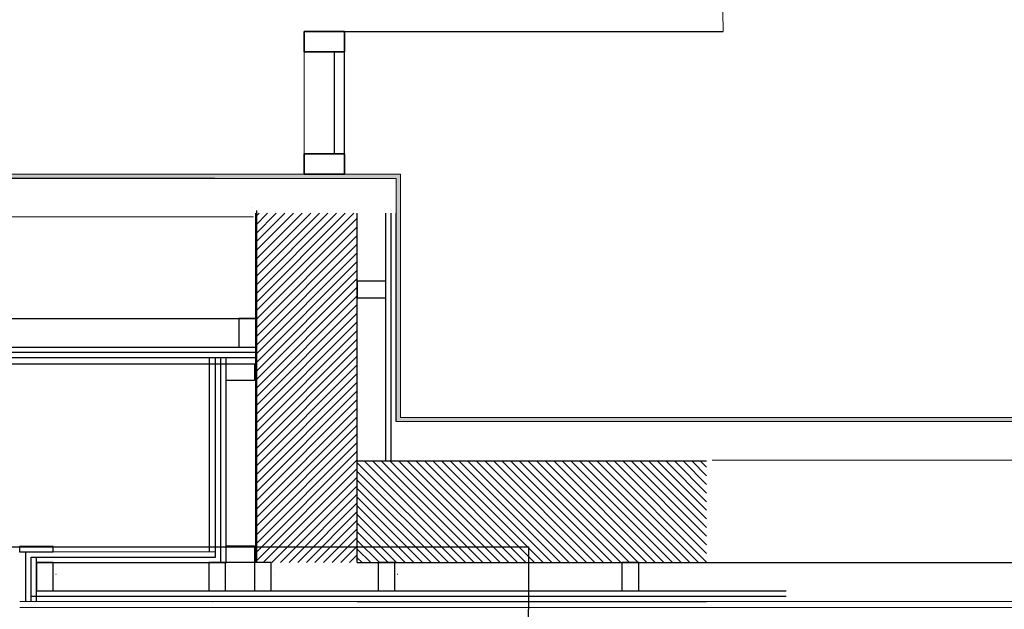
# Model space of a CAD drawing. Header units: millimetres. Extents: x 0 to 84060, y 0 to 52805.
# Tile 16 of 60: x 34591 to 37014, y 17382 to 18832. Entities that reach past the tile are written whole.
import ezdxf

# ---------------------------------------------------------------- set-up
doc = ezdxf.new("R2010")
doc.units = ezdxf.units.MM
doc.header["$LTSCALE"] = 50
doc.header["$MEASUREMENT"] = 0
doc.header["$PDMODE"] = 1
doc.linetypes.add('20601A200D001$0$DASHED2', pattern=[0.375, 0.25, -0.125])
doc.linetypes.add('CENTRUMLINJE', pattern=[27, 20, -3, 1, -3])
doc.layers.get('DEFPOINTS').update_dxf_attribs({"linetype": 'CONTINUOUS'})
for name, color, linetype in [('20601A200D001$0$00-HEL1', 251, 'CONTINUOUS'), ('20601A200D001$0$A12-HEL2', 251, 'CONTINUOUS'), ('20601A200D001$0$A24-HEL1', 252, 'CONTINUOUS'), ('20601A200D001$0$A24-SKR1', 251, 'CONTINUOUS'), ('20601A200D001$0$NYE SNITT', 251, 'CONTINUOUS'), ('xref', 7, 'CENTRUMLINJE')]:
    doc.layers.add(name, color=color, linetype=linetype)
for name, color, linetype, lineweight in [('20601A200D001$0$A2-DOR', 251, 'CONTINUOUS', 18), ('20601A200D001$0$A2-VEGG-fill', 253, 'CONTINUOUS', 18), ('20601A200D001$0$A2312', 7, 'CONTINUOUS', 18), ('20601A200D001$0$A24', 251, 'CONTINUOUS', 18)]:
    doc.layers.add(name, color=color, linetype=linetype, lineweight=lineweight)
doc.styles.add('20601A200D001$0$STANDARD', font='ROMANS.SHX')
doc.dimstyles.new('20601A200D001$0$Standard', dxfattribs={"dimtxt": 0.18, "dimasz": 0.18, "dimexe": 0.18, "dimexo": 0.0625, "dimgap": 0.09, "dimtad": 0, "dimtih": 1, "dimtoh": 1, "dimdec": 4, "dimzin": 0, "dimdsep": 46, "dimtxsty": '20601A200D001$0$STANDARD', "dimcen": 0.09, "dimadec": 0, "dimazin": 0, "dimtfac": 1, "dimtdec": 4, "dimtofl": 0, "dimtmove": 0, "dimatfit": 3, "dimfxl": 1, "dimtolj": 1, "dimtzin": 0, "dimarcsym": 0})

# ---------------------------------------------------------------- blocks, each defined once
blk = doc.blocks.new('*D363')
at = {"layer": '20601A200D001$0$NYE SNITT', "color": 0, "linetype": 'Continuous', "lineweight": -2, "transparency": 16777216}
for p, q in [((130669.6, 17535.8), (133833.8, 17535.8)), ((133833.6, 17535.7), (133833.6, 17381.8)), ((133833.6, 17227.5), (133833.6, 17381.4)), ((130187, 17227.3), (133833.8, 17227.3))]:
    blk.add_line(p, q, dxfattribs=at)
at = {"layer": '20601A200D001$0$NYE SNITT', "color": 0, "linetype": 'Continuous', "transparency": 16777216}
for points in [[(133833.6, 17535.7), (133833.6, 17535.7), (133833.6, 17535.8)], [(133833.6, 17227.5), (133833.6, 17227.5), (133833.6, 17227.3)]]:
    blk.add_solid(points, dxfattribs=at)
at = {"layer": 'DEFPOINTS', "color": 0, "linetype": 'Continuous', "transparency": 16777216}
for p in [(130669.6, 17535.8), (133833.6, 17535.8), (130186.9, 17227.3)]:
    blk.add_point(p, dxfattribs=at)
at = {"layer": '20601A200D001$0$NYE SNITT', "color": 0, "linetype": 'Continuous', "transparency": 16777216, "insert": (133833.6, 17381.6), "char_height": 0.18, "attachment_point": 5, "style": '20601A200D001$0$STANDARD'}
blk.add_mtext('\\A1;308.4983', dxfattribs=at)
blk = doc.blocks.new('20601A200D001$0$Rectangular Mullion - 50 x 100mm-603007-1_ etasje')
at = {"layer": '20601A200D001$0$A2312', "lineweight": 35}
for p, q in [((-50, 50), (0, 50)), ((-50, -50), (-50, 50)), ((0, 50), (0, -50)), ((0, -50), (-50, -50))]:
    blk.add_line(p, q, dxfattribs=at)
blk = doc.blocks.new('20601A200D001$0$M_Curtain Wall Dbl Glass - D13-Curtain Wall Dbl Glass-1061445-1_ etasje')
at = {"layer": '20601A200D001$0$A2-DOR', "lineweight": 25}
for p, q in [((905, 50), (905, 981.2)), ((-905, 50), (-905, 928.8))]:
    blk.add_line(p, q, dxfattribs=at)
at = {"layer": '20601A200D001$0$A2-DOR'}
for centre, radius, start, end in [((905, 50), 931.2, 90, 180), ((-905, 50), 878.8, 0, 90)]:
    blk.add_arc(centre, radius, start, end, dxfattribs=at)
blk = doc.blocks.new('20601A200D001$0$System Panel - Glazed-874681-1_ etasje')
at = {"layer": '20601A200D001$0$A2312', "lineweight": 25}
for p, q in [((125.6, 49.5), (-125.6, 49.5)), ((-125.6, 49.5), (-125.6, 24.5)), ((125.6, 24.5), (125.6, 49.5)), ((-125.6, 24.5), (125.6, 24.5))]:
    blk.add_line(p, q, dxfattribs=at)
blk = doc.blocks.new('20601A200D001$0$Rectangular Mullion - 50 x 100mm-874677-1_ etasje')
at = {"layer": '20601A200D001$0$A2312'}
for p, q in [((3626.9, -9123.4), (3626.9, -8872.1)), ((3726.9, -9123.4), (3726.9, -8872.1))]:
    blk.add_line(p, q, dxfattribs=at)
blk = doc.blocks.new('20601A200D001$0$Rectangular Mullion - 50 x 100mm-607128-1_ etasje')
at = {"layer": '20601A200D001$0$A2312', "lineweight": 35}
for p, q in [((-25, 50), (25, 50)), ((-25, -50), (-25, 50)), ((25, 50), (25, -50)), ((25, -50), (-25, -50))]:
    blk.add_line(p, q, dxfattribs=at)
blk = doc.blocks.new('20601A200D001')
at = {"layer": '20601A200D001$0$A2-VEGG-fill'}
for points in [[(129839.45312, 18441.6326), (133518.65625, 18441.6326), (133518.65625, 18451.6326), (129839.45312, 18451.6326)], [(133518.65625, 17843.42557), (133518.65625, 18441.6326), (133508.65625, 18441.6326), (133508.65625, 17843.42557)], [(139327.50269, 17843.42557), (139331.64062, 17843.42557), (139331.64062, 17853.42557), (133518.65625, 17853.42557), (133518.65625, 17843.42557), (139318.64062, 17843.42557)]]:
    blk.add_hatch(color=256, dxfattribs=at).paths.add_polyline_path(points, flags=0)
at = {"layer": '20601A200D001$0$A24-SKR1'}
h = blk.add_hatch(dxfattribs=at)
h.set_pattern_fill('ANSI31', color=256, scale=120, angle=90, style=0)
h.set_pattern_definition([(45, (128702.149, -1166.966), (10.606602, -10.606602), [])])
h.paths.add_polyline_path([(133412.6535, 18356.18908), (133162.6535, 18356.18908), (133162.6535, 17496.84077), (133412.6535, 17496.84077)])
h = blk.add_hatch(dxfattribs=at)
h.set_pattern_fill('ANSI31', color=256, scale=120, angle=-90, style=0)
h.set_pattern_definition([(315, (114748.847, 22207.345), (-10.606602, -10.606602), [])])
h.paths.add_polyline_path([(134272.00181, 17496.84077), (134272.00181, 17746.84077), (133412.6535, 17746.84077), (133412.6535, 17496.84077)])
at = {"layer": '20601A200D001$0$00-HEL1', "linetype": '20601A200D001$0$DASHED2'}
blk.add_arc((133057.14138, 17401.34077), 0.5, 180, 270, dxfattribs=at)
at = {"layer": '20601A200D001$0$A12-HEL2', "color": 7, "linetype": 'Continuous', "lineweight": 0, "ltscale": 1000}
for points in [[(129983.14844, 18441.83984), (133062.01562, 18441.83984)], [(129022.60938, 18346.83984), (133157.01562, 18346.83984)], [(130186.89844, 17509.83984), (130186.89844, 18000.83984), (133162.65625, 18000.83984)], [(133508.65625, 17843.63281), (139023.45312, 17843.63281)], [(133508.65625, 17843.63281), (139329.64062, 17843.63281)], [(133508.65625, 17843.63281), (139023.45312, 17843.63281)], [(134285.85938, 17748.63281), (139501.64062, 17748.63281)], [(134285.85938, 17748.63281), (139323.15625, 17748.63281)], [(132582.03125, 17522.83984), (133064.01562, 17522.83984)], [(132582.03125, 17400.83984), (138977.15625, 17400.83984)], [(133164.45312, 17400.83984), (139154.34375, 17400.83984)], [(132582.03125, 17385.83984), (138977.15625, 17385.83984)]]:
    blk.add_lwpolyline(points, dxfattribs=at)
at = {"layer": '20601A200D001$0$A24'}
for p, q in [((133518.65625, 18451.6326), (129829.45312, 18451.6326)), ((129839.45312, 18441.6326), (133508.65625, 18441.6326)), ((133508.65625, 18441.6326), (133508.65625, 17843.42557)), ((133518.65625, 17853.42557), (133518.65625, 18451.6326)), ((139305.64062, 17853.42557), (133518.65625, 17853.42557)), ((133527.39304, 17843.42557), (139496.37741, 17843.42557))]:
    blk.add_line(p, q, dxfattribs=at)
at = {"layer": '20601A200D001$0$A24-HEL1'}
for p, q in [((133164.44538, 18362.75621), (133164.44538, 17496.84077)), ((133162.6535, 17496.84077), (133162.6535, 18356.18908)), ((133412.6535, 17496.84077), (133412.6535, 18356.18908)), ((133482.6535, 17746.97653), (133482.6535, 18356.18908)), ((133495.6535, 17746.97653), (133495.6535, 18356.18908)), ((133508.6535, 17843.63266), (133508.6535, 18356.18908)), ((130160.90121, 18096.84077), (133162.6535, 18096.84077)), ((133169.53165, 18088.01652), (133169.87751, 18088.01647)), ((133169.53165, 18088.01652), (133169.87751, 18088.01647)), ((133169.53165, 18088.01652), (133169.87751, 18088.01647)), ((130160.90121, 18026.84077), (133162.6535, 18026.84077)), ((130173.90121, 18013.84077), (133162.6535, 18013.84077)), ((130582.02639, 18000.84077), (133162.6535, 18000.84077)), ((133049.01479, 17522.84077), (133049.01479, 18000.84077)), ((133064.01479, 17509.84077), (133064.01479, 18000.84077)), ((133077.01479, 17496.84077), (133077.01479, 18000.84077)), ((133090.01479, 17496.84077), (133090.01479, 18000.84077)), ((130201.90121, 17985.84077), (133162.6535, 17985.84077)), ((133412.6535, 17746.84077), (134272.00181, 17746.84077)), ((134285.85918, 17748.2868), (134285.85923, 17748.63266)), ((134285.85918, 17748.2868), (134285.85923, 17748.63266)), ((134285.85918, 17748.2868), (134285.85923, 17748.63266)), ((132597.02639, 17401.34077), (132597.02639, 17522.84077)), ((132610.02639, 17400.84077), (132610.02639, 17509.84077)), ((132610.02639, 17509.84077), (133064.01479, 17509.84077)), ((132623.02639, 17400.84077), (132623.02639, 17509.84077)), ((132623.02639, 17496.84077), (133090.01479, 17496.84077)), ((133412.6535, 17496.84077), (139251.63614, 17496.84077)), ((132671.1554, 17467.89394), (132671.50126, 17467.89389)), ((132671.1554, 17467.89394), (132671.50126, 17467.89389)), ((132671.1554, 17467.89394), (132671.50126, 17467.89389)), ((133095.5706, 17467.89394), (133095.91646, 17467.89389)), ((133095.5706, 17467.89394), (133095.91646, 17467.89389)), ((133095.5706, 17467.89394), (133095.91646, 17467.89389)), ((133207.83794, 17467.89394), (133208.1838, 17467.89389)), ((133207.83794, 17467.89394), (133208.1838, 17467.89389)), ((133207.83794, 17467.89394), (133208.1838, 17467.89389)), ((133511.8914, 17467.89394), (133512.23726, 17467.89389)), ((133511.8914, 17467.89394), (133512.23726, 17467.89389)), ((133511.8914, 17467.89394), (133512.23726, 17467.89389)), ((132623.02639, 17426.84077), (134467.939, 17426.84077)), ((132610.02639, 17413.84077), (134467.939, 17413.84077)), ((133412.6535, 17400.84077), (134272.00181, 17400.84077))]:
    blk.add_line(p, q, dxfattribs=at)
at = {"layer": '20601A200D001$0$A24-HEL1', "linetype": 'Continuous', "lineweight": 0, "ltscale": 1000}
blk.add_lwpolyline([(133155.57812, 18370.04688), (133155.21875, 18370.04688)], dxfattribs=at)
blk.add_lwpolyline([(133155.57812, 18370.04688), (133155.21875, 18370.04688)], dxfattribs=at)
blk.add_lwpolyline([(133155.57812, 18370.04688), (133155.21875, 18370.04688)], dxfattribs=at)
at = {"layer": '20601A200D001$0$A24-HEL1'}
for points in [[(133482.6535, 18147.94967), (133482.6535, 18189.20052), (133412.6535, 18189.20052), (133412.6535, 18147.94967)], [(133121.40264, 18026.84077), (133162.6535, 18026.84077), (133162.6535, 18096.84077), (133121.40264, 18096.84077)], [(133090.01479, 17944.58992), (133090.01479, 17985.84077), (133160.01479, 17985.84077), (133160.01479, 17944.58992)], [(133090.01479, 17496.84077), (133090.01479, 17538.09163), (133160.01479, 17538.09163), (133160.01479, 17496.84077)], [(132623.02639, 17426.84077), (132664.27724, 17426.84077), (132664.27724, 17496.84077), (132623.02639, 17496.84077)], [(133047.44159, 17426.84077), (133088.69244, 17426.84077), (133088.69244, 17496.84077), (133047.44159, 17496.84077)], [(133159.70893, 17426.84077), (133200.95979, 17426.84077), (133200.95979, 17496.84077), (133159.70893, 17496.84077)], [(133463.76239, 17426.84077), (133505.01324, 17426.84077), (133505.01324, 17496.84077), (133463.76239, 17496.84077)], [(134063.76239, 17426.84077), (134105.01324, 17426.84077), (134105.01324, 17496.84077), (134063.76239, 17496.84077)]]:
    blk.add_lwpolyline(points, close=True, dxfattribs=at)
at = {"layer": '20601A200D001$0$NYE SNITT', "linetype": 'Continuous'}
blk.add_lwpolyline([(132664.44182, 17522.84077), (132664.44182, 17535.83514), (132581.3595, 17535.83514), (132581.3595, 17522.84077)], close=True, dxfattribs=at)
at = {"layer": '20601A200D001$0$A2-DOR', "rotation": 269.9999999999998}
blk.add_blockref('20601A200D001$0$M_Curtain Wall Dbl Glass - D13-Curtain Wall Dbl Glass-1061445-1_ etasje', (133331.51721, 19708.12762), dxfattribs=at)
at = {"layer": '20601A200D001$0$A2312', "extrusion": (0, 0, -1), "rotation": 270.0000000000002}
for name, p in [('20601A200D001$0$Rectangular Mullion - 50 x 100mm-607128-1_ etasje', (-133331.51721, 18778.12762)), ('20601A200D001$0$Rectangular Mullion - 50 x 100mm-603007-1_ etasje', (-133331.51721, 18451.8387))]:
    blk.add_blockref(name, p, dxfattribs=at)
at = {"layer": '20601A200D001$0$A2312'}
blk.add_blockref('20601A200D001$0$Rectangular Mullion - 50 x 100mm-874677-1_ etasje', (129654.63811, 27625.20651), dxfattribs=at)
at = {"layer": '20601A200D001$0$A2312', "rotation": 269.9999999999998}
blk.add_blockref('20601A200D001$0$System Panel - Glazed-874681-1_ etasje', (133331.51721, 18627.48316), dxfattribs=at)
at = {"layer": '20601A200D001$0$NYE SNITT', "linetype": 'Continuous'}
dim = blk.add_linear_dim(base=(133833.61716, 17535.83514), p1=(130186.90121, 17227.33682), p2=(130669.5565, 17535.83514), angle=270, dimstyle='20601A200D001$0$Standard', dxfattribs=at)
dim.commit()
dim.dimension.update_dxf_attribs({"geometry": '*D363', "text_midpoint": (133833.61716, 17381.58598)})

msp = doc.modelspace()

# ---------------------------------------------------------------- block references
at = {"layer": 'xref'}
msp.add_blockref('20601A200D001', (-97990.7, 0), dxfattribs=at)

doc.saveas('drawing.dxf')
